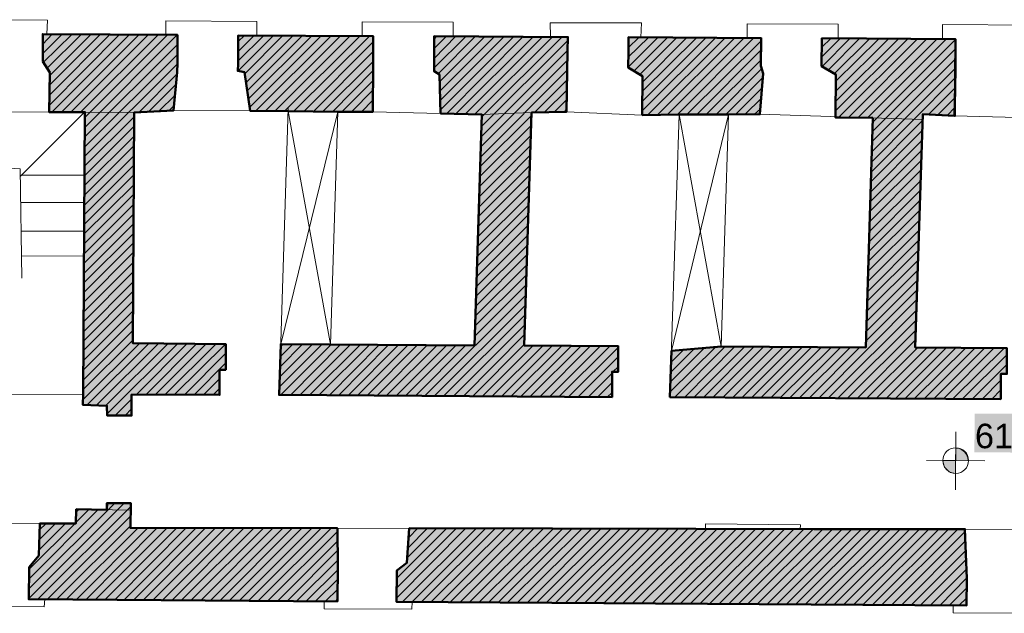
# Model space of a CAD drawing. Header units: metres. Extents: x 0 to 27.5, y 0 to 23.4.
# Tile 14 of 33: x 7.9 to 11.9, y 15.8 to 18.2. Entities that reach past the tile are written whole.
import ezdxf

# ---------------------------------------------------------------- set-up
doc = ezdxf.new("R2010")
doc.units = ezdxf.units.M
doc.layers.add('PDF_Geometry', color=7, linetype='Continuous')
doc.layers.add('PDF_Text', color=7, linetype='Continuous')
doc.layers.add('PDF_Solid Fills', color=7, linetype='Continuous', true_color=0xffffff)
doc.styles.add('PDF Arial', font='arial.ttf')

msp = doc.modelspace()

# ---------------------------------------------------------------- hatches: boundary and pattern name
at = {"layer": 'PDF_Solid Fills', "linetype": 'Continuous', "transparency": 33554559}
h = msp.add_hatch(color=256, dxfattribs=at)
h.paths.add_polyline_path([(4.1332, 18.1658), (4.1315, 18.0524), (4.1332, 18.0508), (4.1332, 18.0441), (4.1348, 18.0441), (4.1348, 18.0374), (4.1365, 18.0374), (4.1365, 18.0291), (4.1382, 18.0291), (4.1382, 18.0224), (4.1398, 18.0224), (4.1398, 18.0158), (4.1415, 18.0158), (4.1415, 18.0074), (4.1432, 18.0074), (4.1432, 18.0008), (4.1448, 18.0008), (4.1448, 17.9941), (4.1465, 17.9941), (4.1465, 17.9858), (4.1482, 17.9858), (4.1482, 17.9791), (4.1498, 17.9791), (4.1498, 17.9724), (4.1515, 17.9724), (4.1515, 17.9641), (4.1532, 17.9641), (4.1532, 17.9574), (4.1548, 17.9574), (4.1548, 17.9508), (4.1565, 17.9508), (4.1565, 17.9424), (4.1582, 17.9424), (4.1582, 17.9358), (4.1598, 17.9358), (4.1598, 17.9291), (4.1615, 17.9291), (4.1615, 17.9208), (4.1632, 17.9208), (4.1632, 17.9141), (4.1648, 17.9141), (4.1648, 17.9074), (4.1665, 17.9074), (4.1665, 17.8991), (4.1682, 17.8991), (4.1682, 17.8924), (4.1698, 17.8924), (4.1698, 17.8841), (4.1765, 17.8841), (4.2298, 17.8708), (4.2348, 17.8691), (4.2948, 17.8541), (4.2998, 17.8524), (4.2948, 17.1525), (4.2948, 16.9192), (3.9098, 16.9192), (3.9098, 16.8175), (3.9298, 16.8175), (3.9282, 16.7175), (4.4048, 16.7142), (4.6415, 16.7125), (4.8798, 16.7108), (5.1165, 16.7092), (5.2665, 16.7075), (5.2665, 16.9142), (5.0131, 16.9158), (4.5032, 16.9192), (4.5065, 17.5358), (4.5081, 17.8424), (4.6298, 17.8424), (4.6298, 18.0058), (4.6315, 18.0074), (4.6531, 18.0508), (4.6548, 18.1641), (4.3948, 18.1658)])
h.paths.add_polyline_path([(7.4747, 16.2608), (7.443, 16.2592), (7.4097, 16.2575), (7.4097, 16.1725), (7.1114, 16.1742), (6.8114, 16.1758), (6.5114, 16.1758), (6.5097, 16.0659), (6.5081, 16.0592), (6.5064, 16.0542), (6.5047, 16.0475), (6.5031, 16.0425), (6.5014, 16.0359), (6.4997, 16.0309), (6.4981, 16.0242), (6.4964, 16.0192), (6.4947, 16.0125), (6.4931, 16.0075), (6.4914, 16.0009), (6.4897, 15.9959), (6.4914, 15.9942), (6.4914, 15.8742), (6.7281, 15.8742), (7.6747, 15.8675), (7.7447, 15.8659), (7.7447, 15.9842), (7.743, 15.9842), (7.743, 15.9942), (7.7414, 15.9942), (7.7414, 16.0042), (7.7397, 16.0042), (7.7397, 16.0142), (7.738, 16.0142), (7.738, 16.0242), (7.7364, 16.0242), (7.7364, 16.1658), (7.7347, 16.1675), (7.6714, 16.1692), (7.6064, 16.1692), (7.6064, 16.2325), (7.508, 16.2325), (7.508, 16.2608)])
h.paths.add_polyline_path([(9.5163, 16.1509), (9.5146, 16.1292), (9.5063, 16.0125), (9.5029, 16.0092), (9.4996, 16.0075), (9.4963, 16.0042), (9.4929, 16.0025), (9.4896, 15.9992), (9.4863, 15.9975), (9.4829, 15.9942), (9.4796, 15.9925), (9.4763, 15.9892), (9.4729, 15.9875), (9.4696, 15.9842), (9.4663, 15.9825), (9.4646, 15.8559), (9.9779, 15.8525), (10.2329, 15.8509), (10.4896, 15.8492), (11.5095, 15.8425), (11.7662, 15.8409), (11.7662, 15.9875), (11.7645, 15.9875), (11.7645, 16.0275), (11.7629, 16.0275), (11.7629, 16.0675), (11.7612, 16.0675), (11.7612, 16.1075), (11.7595, 16.1075), (11.7595, 16.1475), (11.7579, 16.1492), (10.6379, 16.1509)])
h.paths.add_polyline_path([(6.4547, 18.1541), (6.4547, 18.0524), (6.4564, 18.0524), (6.4614, 18.0474), (6.4614, 18.0441), (6.4631, 18.0441), (6.4681, 18.0391), (6.4681, 18.0358), (6.4697, 18.0358), (6.4747, 18.0308), (6.4747, 18.0274), (6.4764, 18.0274), (6.4814, 18.0224), (6.4814, 18.0191), (6.4831, 18.0191), (6.4881, 18.0141), (6.4881, 18.0108), (6.4897, 18.0108), (6.4947, 18.0058), (6.4947, 17.8408), (6.6481, 17.8408), (6.983, 17.8391), (6.983, 17.8408), (6.9847, 17.8724), (6.993, 18.0391), (6.9947, 18.1524), (6.7247, 18.1541)])
h.paths.add_polyline_path([(4.0398, 16.2042), (4.0365, 16.0342), (4.0132, 16.0325), (4.0132, 15.8909), (4.2348, 15.8909), (4.4548, 15.8892), (4.6765, 15.8875), (5.1165, 15.8842), (5.3998, 15.8825), (5.6814, 15.8809), (6.2481, 15.8775), (6.2481, 15.9759), (6.2464, 15.9759), (6.2464, 15.9942), (6.2447, 15.9942), (6.2447, 16.0125), (6.2431, 16.0125), (6.2431, 16.0309), (6.2414, 16.0309), (6.2414, 16.0492), (6.2397, 16.0492), (6.2397, 16.0675), (6.2381, 16.0675), (6.2381, 16.0859), (6.2364, 16.0859), (6.2364, 16.1042), (6.2347, 16.1042), (6.2347, 16.1225), (6.2331, 16.1225), (6.2331, 16.1409), (6.2314, 16.1409), (6.2314, 16.1592), (6.2297, 16.1592), (6.2297, 16.1775), (6.2281, 16.1792), (4.7081, 16.1892), (4.4532, 16.1908), (4.4082, 16.1925), (4.3615, 16.1942), (4.3165, 16.1958), (4.2698, 16.1975), (4.2248, 16.1992), (4.1782, 16.2008), (4.1332, 16.2025), (4.0865, 16.2042)])
h.paths.add_polyline_path([(4.8965, 18.1624), (4.8948, 18.0491), (4.9115, 18.0324), (4.9098, 17.8408), (5.1165, 17.8391), (5.4231, 17.8374), (5.4231, 17.8808), (5.4281, 18.0108), (5.4314, 18.0174), (5.4331, 18.0224), (5.4364, 18.0291), (5.4381, 18.0341), (5.4414, 18.0408), (5.4431, 18.1608), (5.1698, 18.1624)])
h.paths.add_polyline_path([(8.2963, 16.2525), (8.2963, 16.2275), (8.173, 16.2275), (8.1713, 16.1725), (8.0263, 16.1708), (8.0247, 16.1292), (8.0213, 16.0425), (8.0197, 16.0392), (8.0147, 16.0342), (8.013, 16.0309), (8.0063, 16.0242), (8.0047, 16.0209), (7.9997, 16.0159), (7.998, 16.0125), (7.9913, 16.0059), (7.9897, 16.0025), (7.983, 15.9959), (7.9813, 15.8659), (8.2313, 15.8642), (8.4797, 15.8625), (8.7296, 15.8609), (8.978, 15.8592), (9.228, 15.8575), (9.228, 16.1509), (9.2263, 16.1525), (8.3913, 16.1542), (8.393, 16.2525)])
h.paths.add_polyline_path([(3.3349, 18.1691), (3.3332, 18.0391), (3.3499, 18.0374), (3.3499, 17.8658), (3.5982, 17.8674), (3.8482, 17.8691), (3.8532, 17.9591), (3.8548, 17.9908), (3.8582, 17.9974), (3.8598, 18.0024), (3.8632, 18.0091), (3.8648, 18.0141), (3.8665, 18.0174), (3.8682, 18.0224), (3.8715, 18.0291), (3.8732, 18.0341), (3.8765, 18.0408), (3.8782, 18.0458), (3.8798, 18.0491), (3.8815, 18.0541), (3.8832, 18.1674), (3.6099, 18.1691)])
h.paths.add_polyline_path([(7.238, 18.1508), (7.238, 18.0224), (7.2414, 18.0224), (7.248, 18.0158), (7.2514, 18.0141), (7.258, 18.0074), (7.2614, 18.0058), (7.268, 17.9991), (7.2714, 17.9974), (7.2797, 17.9891), (7.2797, 17.8391), (7.3364, 17.8391), (7.393, 17.8374), (7.448, 17.8358), (7.443, 17.1358), (7.443, 16.9025), (7.2447, 16.9042), (7.048, 16.9042), (7.048, 16.8008), (7.068, 16.8008), (7.0664, 16.7008), (7.2447, 16.6992), (7.4214, 16.6975), (7.4214, 16.6175), (7.4647, 16.6192), (7.5064, 16.6192), (7.5064, 16.6375), (7.5047, 16.6392), (7.6264, 16.6392), (7.6264, 16.6942), (7.6247, 16.6958), (7.6297, 17.5508), (7.6314, 17.8341), (7.783, 17.8341), (7.783, 17.8741), (7.788, 17.9941), (7.7897, 18.0358), (7.7913, 18.1474), (7.608, 18.1491), (7.423, 18.1508)])
h.paths.add_polyline_path([(3.0832, 18.1724), (2.8482, 18.1741), (2.6116, 18.1741), (2.6099, 18.0824), (2.6066, 17.8958), (2.6049, 17.8041), (2.6632, 17.8024), (2.6616, 17.7291), (2.6549, 17.4425), (2.5982, 17.4408), (2.5966, 17.1725), (2.5949, 16.9025), (2.5932, 16.6342), (2.6782, 16.6325), (2.6782, 16.4525), (2.6799, 16.4525), (2.6799, 16.2708), (2.5916, 16.2708), (2.5899, 15.8959), (3.6165, 15.8942), (3.7698, 15.8909), (3.7698, 16.0425), (3.7582, 16.0542), (3.7565, 16.0542), (3.7565, 16.0575), (3.7448, 16.0692), (3.7432, 16.0692), (3.7432, 16.2058), (3.4665, 16.2058), (2.9165, 16.2025), (2.9165, 16.2442), (2.8416, 16.2458), (2.7649, 16.2475), (2.7666, 16.6442), (2.8765, 16.6475), (2.9299, 16.6492), (2.9315, 16.7175), (3.6765, 16.7175), (3.6765, 16.8158), (3.7015, 16.8158), (3.7015, 16.9208), (3.1749, 16.9242), (2.9099, 16.9258), (2.9115, 17.1575), (2.9132, 17.3908), (2.9149, 17.6225), (2.9165, 17.8558), (2.9249, 17.8574), (2.9315, 17.8591), (2.9399, 17.8608), (2.9532, 17.8641), (2.9615, 17.8658), (2.9682, 17.8674), (2.9765, 17.8691), (2.9899, 17.8724), (2.9982, 17.8741), (3.0049, 17.8758), (3.0132, 17.8774), (3.0265, 17.8808), (3.0349, 17.8824), (3.0415, 17.8841), (3.0499, 17.8858), (3.0565, 17.8874), (3.0632, 17.8874), (3.0632, 18.0391), (3.0832, 18.0391)])
h.paths.add_polyline_path([(6.1614, 18.1591), (6.1214, 18.1574), (5.8798, 18.1558), (5.8798, 18.1574), (5.6781, 18.1574), (5.6781, 18.0441), (5.6798, 18.0441), (5.6898, 18.0341), (5.6898, 18.0308), (5.6914, 18.0308), (5.7014, 18.0208), (5.6998, 17.8358), (5.8731, 17.8341), (5.8714, 17.6025), (5.8698, 17.3725), (5.8681, 17.1408), (5.8681, 16.9108), (5.6764, 16.9125), (5.4864, 16.9125), (5.4864, 16.8092), (5.5064, 16.8092), (5.5048, 16.7092), (6.5714, 16.7025), (6.8397, 16.7008), (6.8397, 16.9058), (6.0498, 16.9108), (6.0514, 17.1441), (6.0564, 17.8491), (6.1564, 17.8524), (6.2064, 17.8524), (6.2064, 17.9174), (6.2047, 17.9174), (6.2047, 17.9824), (6.2031, 17.9824), (6.2031, 18.0458), (6.2014, 18.0458), (6.2014, 18.1591)])
h.paths.add_polyline_path([(12.7911, 15.8342), (13.1995, 15.8325), (13.1995, 16.2175), (13.1261, 16.2192), (13.0528, 16.2192), (13.0511, 16.1958), (12.9311, 16.1908), (12.8895, 16.1892), (12.8895, 16.1459), (12.0478, 16.1459), (12.0445, 16.1092), (12.0428, 16.0892), (12.0412, 16.0709), (12.0395, 16.0509), (12.0378, 16.0325), (12.0362, 16.0125), (12.0345, 15.9942), (12.0045, 15.9642), (12.0028, 15.8392), (12.5295, 15.8359)])
h = msp.add_hatch(color=256, dxfattribs=at)
h.paths.add_polyline_path([(9.6163, 18.1374), (9.6163, 17.9958), (9.6196, 17.9958), (9.6229, 17.9941), (9.6246, 17.9924), (9.6313, 17.9891), (9.6329, 17.9874), (9.6363, 17.9858), (9.6396, 17.9824), (9.6396, 17.9308), (9.6413, 17.9308), (9.6413, 17.8791), (9.6429, 17.8791), (9.6429, 17.8258), (9.6996, 17.8258), (9.8096, 17.8224), (9.8079, 17.7691), (9.7813, 16.9425), (9.7813, 16.8908), (9.5196, 16.8925), (9.2596, 16.8942), (8.998, 16.8942), (8.9963, 16.8442), (8.993, 16.7408), (8.9913, 16.6908), (10.2329, 16.6825), (10.3346, 16.6808), (10.3346, 16.7825), (10.3596, 16.7825), (10.3596, 16.8875), (9.9796, 16.8908), (9.9829, 16.9941), (9.9846, 17.0475), (9.9879, 17.1508), (9.9896, 17.2041), (9.9929, 17.3075), (9.9946, 17.3608), (9.9979, 17.4641), (9.9996, 17.5175), (10.0029, 17.6208), (10.0046, 17.6741), (10.0079, 17.7775), (10.0096, 17.8308), (10.0813, 17.8324), (10.1513, 17.8341), (10.1546, 18.0341), (10.1563, 18.1358), (9.8863, 18.1374)])
h.paths.add_polyline_path([(8.8263, 18.1408), (8.8246, 17.9991), (8.8346, 17.9974), (8.8513, 17.9941), (8.853, 17.9924), (8.853, 17.9824), (8.8546, 17.9824), (8.8546, 17.9708), (8.8563, 17.9708), (8.8563, 17.9591), (8.858, 17.9591), (8.858, 17.9491), (8.8596, 17.9491), (8.8596, 17.9374), (8.8613, 17.9374), (8.8613, 17.9258), (8.863, 17.9258), (8.863, 17.9141), (8.8646, 17.9141), (8.8646, 17.9041), (8.8663, 17.9041), (8.8663, 17.8924), (8.868, 17.8924), (8.868, 17.8808), (8.8696, 17.8808), (8.8696, 17.8708), (8.8713, 17.8708), (8.8713, 17.8591), (8.873, 17.8591), (8.873, 17.8474), (8.8746, 17.8474), (8.8746, 17.8358), (9.028, 17.8358), (9.228, 17.8341), (9.3696, 17.8324), (9.3696, 17.8341), (9.3713, 18.1391), (9.0996, 18.1408)])
h.paths.add_polyline_path([(10.4012, 18.1341), (10.3996, 18.0124), (10.4062, 18.0091), (10.4079, 18.0074), (10.4146, 18.0041), (10.4162, 18.0024), (10.4229, 17.9991), (10.4246, 17.9974), (10.4312, 17.9941), (10.4329, 17.9924), (10.4396, 17.9891), (10.4412, 17.9874), (10.4479, 17.9841), (10.4496, 17.9824), (10.4562, 17.9791), (10.4579, 17.9774), (10.4579, 17.8208), (10.9312, 17.8241), (10.9346, 17.8641), (10.9362, 17.8858), (10.9396, 17.9258), (10.9412, 17.9474), (10.9429, 17.9674), (10.9446, 17.9924), (10.9429, 17.9924), (10.9429, 17.9974), (10.9412, 17.9974), (10.9412, 18.0024), (10.9396, 18.0024), (10.9396, 18.0074), (10.9379, 18.0074), (10.9379, 18.0124), (10.9362, 18.0124), (10.9362, 18.0174), (10.9346, 18.0191), (10.9362, 18.1308), (10.5796, 18.1341)])
h.paths.add_polyline_path([(8.298, 16.6458), (8.298, 16.6058), (8.3963, 16.6058), (8.3963, 16.6908), (8.7513, 16.6908), (8.7513, 16.7908), (8.7763, 16.7908), (8.7763, 16.8958), (8.5897, 16.8975), (8.4013, 16.8992), (8.4047, 17.5191), (8.4063, 17.8308), (8.5647, 17.8391), (8.568, 17.8724), (8.5697, 17.8908), (8.573, 17.9241), (8.5747, 17.9424), (8.578, 17.9758), (8.5797, 17.9941), (8.5813, 18.1441), (8.3097, 18.1458), (8.038, 18.1458), (8.038, 18.0358), (8.0397, 18.0358), (8.0413, 18.0341), (8.0413, 18.0308), (8.043, 18.0308), (8.0447, 18.0291), (8.0447, 18.0258), (8.0463, 18.0258), (8.048, 18.0241), (8.048, 18.0208), (8.0497, 18.0208), (8.0497, 18.0174), (8.0513, 18.0174), (8.053, 18.0158), (8.053, 18.0124), (8.0547, 18.0124), (8.0563, 18.0108), (8.0563, 18.0074), (8.058, 18.0074), (8.058, 18.0041), (8.0597, 18.0041), (8.0613, 18.0024), (8.0613, 17.9991), (8.063, 17.9991), (8.0647, 17.9974), (8.0647, 17.9941), (8.0663, 17.9941), (8.0647, 17.9124), (8.063, 17.8324), (8.208, 17.8308), (8.2063, 17.5958), (8.2013, 16.8858), (8.1997, 16.6508), (8.2963, 16.6475)])
h.paths.add_polyline_path([(11.1812, 18.1291), (11.1795, 18.0174), (11.1895, 18.0124), (11.1912, 18.0108), (11.2012, 18.0058), (11.2029, 18.0041), (11.2129, 17.9991), (11.2145, 17.9974), (11.2245, 17.9924), (11.2262, 17.9908), (11.2362, 17.9858), (11.2379, 17.9841), (11.2362, 17.8108), (11.3862, 17.8091), (11.3812, 17.6441), (11.3795, 17.5908), (11.3762, 17.4808), (11.3745, 17.4275), (11.3695, 17.2625), (11.3679, 17.2091), (11.3645, 17.0991), (11.3629, 17.0458), (11.3595, 16.9358), (11.3595, 16.8825), (11.0662, 16.8842), (10.7546, 16.8842), (10.5746, 16.8692), (10.5679, 16.6825), (10.8362, 16.6808), (11.9028, 16.6742), (11.9028, 16.7742), (11.9278, 16.7742), (11.9278, 16.8792), (11.5579, 16.8825), (11.5612, 16.9858), (11.5629, 17.0391), (11.5662, 17.1425), (11.5679, 17.1958), (11.5695, 17.2475), (11.5712, 17.3008), (11.5745, 17.4041), (11.5762, 17.4575), (11.5779, 17.5091), (11.5795, 17.5625), (11.5829, 17.6658), (11.5845, 17.7191), (11.5879, 17.8224), (11.6212, 17.8224), (11.6529, 17.8208), (11.7195, 17.8174), (11.7195, 18.1274), (11.4512, 18.1291)])
h.paths.add_polyline_path([(12.4862, 18.1241), (12.2262, 18.1258), (11.9645, 18.1258), (11.9645, 18.0008), (11.9662, 18.0008), (11.9662, 17.9958), (11.9678, 17.9958), (11.9678, 17.9908), (11.9695, 17.9908), (11.9695, 17.9858), (11.9712, 17.9858), (11.9712, 17.9791), (11.9728, 17.9791), (11.9728, 17.9741), (11.9745, 17.9741), (11.9745, 17.9691), (11.9762, 17.9691), (11.9762, 17.9624), (11.9778, 17.9624), (11.9778, 17.9574), (11.9795, 17.9574), (11.9795, 17.9524), (11.9812, 17.9524), (11.9812, 17.9458), (11.9828, 17.9458), (11.9828, 17.9408), (11.9845, 17.9408), (11.9845, 17.9358), (11.9862, 17.9358), (11.9862, 17.9291), (11.9878, 17.9291), (11.9878, 17.9241), (11.9895, 17.9241), (11.9895, 17.9191), (11.9912, 17.9191), (11.9912, 17.9124), (11.9928, 17.9124), (11.9928, 17.9074), (11.9945, 17.9074), (11.9945, 17.9024), (11.9962, 17.9024), (11.9962, 17.8974), (11.9978, 17.8974), (11.9978, 17.8908), (11.9995, 17.8908), (11.9995, 17.8858), (12.0012, 17.8858), (12.0012, 17.8808), (12.0028, 17.8808), (12.0028, 17.8741), (12.0045, 17.8741), (12.0045, 17.8691), (12.0062, 17.8691), (12.0062, 17.8641), (12.0078, 17.8641), (12.0078, 17.8574), (12.0095, 17.8574), (12.0095, 17.8524), (12.0112, 17.8524), (12.0112, 17.8474), (12.0128, 17.8474), (12.0128, 17.8408), (12.0145, 17.8408), (12.0145, 17.8358), (12.0162, 17.8358), (12.0162, 17.8308), (12.0178, 17.8308), (12.0178, 17.8241), (12.0195, 17.8241), (12.0195, 17.8191), (12.0212, 17.8191), (12.0212, 17.8141), (12.0228, 17.8141), (12.0228, 17.8074), (12.1378, 17.8074), (12.3678, 17.8041), (12.4845, 17.8024), (12.4845, 17.9624)])
for points in [[(11.7712, 16.4358), (11.7695, 16.4358), (11.7695, 16.4408), (11.7679, 16.4408), (11.7679, 16.4458), (11.7662, 16.4458), (11.7662, 16.4492), (11.7645, 16.4492), (11.7645, 16.4525), (11.7495, 16.4675), (11.7395, 16.4725), (11.7345, 16.4742), (11.7212, 16.4742), (11.7195, 16.4258), (11.7712, 16.4242)], [(11.7062, 16.3758), (11.7195, 16.3742), (11.7195, 16.4242), (11.6712, 16.4242), (11.6712, 16.4108), (11.6729, 16.4108), (11.6729, 16.4075), (11.6745, 16.4075), (11.6745, 16.4025), (11.6762, 16.4025), (11.6762, 16.3975), (11.6779, 16.3975), (11.6845, 16.3908), (11.6845, 16.3875), (11.6879, 16.3875), (11.6945, 16.3808), (11.6995, 16.3792)]]:
    msp.add_hatch(color=7, dxfattribs=at).paths.add_polyline_path(points)

# ---------------------------------------------------------------- linework, layer by layer
at = {"layer": 'PDF_Geometry', "linetype": 'Continuous', "lineweight": 9}
for points in [[(7.378, 17.8358), (7.6897, 18.1474), (7.688, 18.2041), (8.0563, 18.2024), (8.0547, 18.1458)], [(8.5347, 18.1424), (8.5347, 18.1991), (8.9013, 18.1974), (8.9013, 18.1408)], [(9.3263, 18.1391), (9.3263, 18.1958), (9.6929, 18.1941), (9.6929, 18.1374)], [(10.0863, 18.1358), (10.0846, 18.1908), (10.4529, 18.1908), (10.4512, 18.1324)], [(10.8796, 18.1308), (10.8796, 18.1874), (11.2462, 18.1858), (11.2462, 18.1291)], [(11.6679, 18.1274), (11.6679, 18.1841), (12.0345, 18.1824), (12.0345, 18.1258)], [(8.038, 18.1058), (8.0763, 18.1458)], [(8.038, 18.0674), (8.1147, 18.1441)], [(8.0397, 18.0308), (8.1547, 18.1441)], [(8.0547, 18.0074), (8.193, 18.1441)], [(8.0647, 17.9391), (8.2697, 18.1441)], [(8.0647, 17.8991), (8.308, 18.1441)], [(8.0647, 17.8591), (8.348, 18.1441)], [(8.0663, 17.9791), (8.2313, 18.1441)], [(8.0747, 17.8308), (8.3863, 18.1424)], [(8.113, 17.8308), (8.4247, 18.1424)], [(8.1513, 17.8308), (8.463, 18.1424)], [(8.1897, 17.8308), (8.503, 18.1424)], [(8.208, 17.8091), (8.5413, 18.1424)], [(8.208, 17.7691), (8.5797, 18.1424)], [(8.8263, 18.1158), (8.8513, 18.1408)], [(8.8263, 18.0758), (8.8913, 18.1408)], [(8.8263, 18.0374), (8.9296, 18.1408)], [(8.8263, 17.9974), (8.968, 18.1408)], [(8.853, 17.9858), (9.0063, 18.1408)], [(8.858, 17.9508), (9.0463, 18.1391)], [(8.863, 17.9174), (9.0846, 18.1391)], [(8.868, 17.8841), (9.123, 18.1391)], [(8.873, 17.8508), (9.1613, 18.1391)], [(8.898, 17.8358), (9.2013, 18.1391)], [(8.9363, 17.8358), (9.2396, 18.1391)], [(8.9746, 17.8341), (9.278, 18.1391)], [(9.013, 17.8341), (9.3163, 18.1374)], [(9.0513, 17.8341), (9.3563, 18.1374)], [(9.0896, 17.8324), (9.3713, 18.1141)], [(9.6163, 18.1258), (9.6279, 18.1374)], [(9.6163, 18.0874), (9.6663, 18.1374)], [(9.6163, 18.0474), (9.7046, 18.1374)], [(9.6163, 18.0091), (9.7446, 18.1358)], [(9.6329, 17.9858), (9.7829, 18.1358)], [(9.6396, 17.9541), (9.8213, 18.1358)], [(9.6396, 17.9158), (9.8596, 18.1358)], [(9.6413, 17.8774), (9.8996, 18.1358)], [(9.6429, 17.8408), (9.9379, 18.1358)], [(9.6663, 17.8241), (9.9763, 18.1358)], [(9.7046, 17.8241), (10.0146, 18.1341)], [(9.7413, 17.8224), (10.0529, 18.1341)], [(9.7796, 17.8208), (10.0929, 18.1341)], [(9.8079, 17.7725), (10.1546, 18.1191)], [(9.8096, 17.8124), (10.1313, 18.1341)], [(10.3996, 18.0524), (10.4812, 18.1324)], [(10.3996, 18.0124), (10.5196, 18.1324)], [(10.4012, 18.1308), (10.4029, 18.1341)], [(10.4012, 18.0924), (10.4429, 18.1324)], [(10.4229, 17.9958), (10.5579, 18.1324)], [(10.4462, 17.9824), (10.5962, 18.1324)], [(10.4562, 17.9141), (10.6746, 18.1308)], [(10.4562, 17.8741), (10.7129, 18.1308)], [(10.4562, 17.8358), (10.7512, 18.1308)], [(10.4579, 17.9524), (10.6362, 18.1324)], [(10.4796, 17.8208), (10.7912, 18.1308)], [(10.5196, 17.8208), (10.8296, 18.1308)], [(10.5579, 17.8208), (10.8679, 18.1308)], [(10.5979, 17.8208), (10.9062, 18.1308)], [(10.6362, 17.8208), (10.9362, 18.1191)], [(11.1795, 18.0924), (11.2179, 18.1291)], [(11.1795, 18.0524), (11.2562, 18.1291)], [(11.1812, 18.0141), (11.2945, 18.1291)], [(11.2062, 18.0008), (11.3345, 18.1291)], [(11.2312, 17.9858), (11.3729, 18.1274)], [(11.2362, 17.9541), (11.4112, 18.1274)], [(11.2362, 17.9141), (11.4495, 18.1274)], [(11.2362, 17.8741), (11.4895, 18.1274)], [(11.2362, 17.8358), (11.5279, 18.1274)], [(11.2479, 17.8091), (11.5662, 18.1274)], [(11.2879, 17.8091), (11.6045, 18.1274)], [(11.3262, 17.8074), (11.6445, 18.1258)], [(11.3645, 17.8074), (11.6829, 18.1258)], [(11.3862, 17.7908), (11.7195, 18.1241)], [(8.208, 17.7308), (8.5813, 18.1041)], [(9.128, 17.8324), (9.3713, 18.0758)], [(9.8063, 17.7308), (10.1546, 18.0791)], [(10.6762, 17.8208), (10.9346, 18.0808)], [(11.3845, 17.7508), (11.7195, 18.0858)], [(8.208, 17.6908), (8.5813, 18.0641)], [(9.1663, 17.8324), (9.3713, 18.0358)], [(9.8046, 17.6908), (10.1546, 18.0408)], [(10.7146, 17.8208), (10.9346, 18.0408)], [(11.3829, 17.7108), (11.7195, 18.0458)], [(8.208, 17.6525), (8.5813, 18.0258)], [(9.2063, 17.8324), (9.3696, 17.9974)], [(9.8046, 17.6508), (10.1529, 18.0008)], [(10.7546, 17.8208), (10.9379, 18.0058)], [(11.3829, 17.6708), (11.7179, 18.0058)], [(8.4247, 17.8291), (8.5797, 17.9858)], [(9.2446, 17.8324), (9.3696, 17.9574)], [(10.0213, 17.8291), (10.1529, 17.9608)], [(10.7929, 17.8208), (10.9429, 17.9708)], [(11.3812, 17.6291), (11.7179, 17.9674)], [(8.4647, 17.8324), (8.5747, 17.9424)], [(9.283, 17.8324), (9.3696, 17.9191)], [(10.0613, 17.8308), (10.1529, 17.9208)], [(10.8329, 17.8208), (10.9396, 17.9291)], [(11.6112, 17.8208), (11.7179, 17.9274)], [(8.5063, 17.8341), (8.5713, 17.8991)], [(9.323, 17.8324), (9.3696, 17.8791)], [(10.1013, 17.8308), (10.1513, 17.8808)], [(10.8712, 17.8224), (10.9362, 17.8858)], [(11.6479, 17.8191), (11.7179, 17.8891)], [(7.6247, 16.6942), (8.2013, 16.6908), (8.208, 17.8308), (8.4063, 17.8291), (8.5647, 17.8374), (8.8746, 17.8358), (9.028, 17.8341), (9.228, 17.8324), (9.3696, 17.8324), (9.6429, 17.8258), (9.8096, 17.8208), (10.0096, 17.8291), (10.1513, 17.8324), (10.4562, 17.8191), (10.9312, 17.8224), (11.5862, 17.8008), (11.5879, 17.8224), (11.7162, 17.8158), (12.0228, 17.8074)], [(8.5463, 17.8358), (8.5663, 17.8558)], [(8.9913, 16.6892), (9.028, 17.8458)], [(9.3613, 17.8324), (9.3696, 17.8391)], [(10.1413, 17.8324), (10.1513, 17.8424)], [(10.9096, 17.8224), (10.9329, 17.8441)], [(11.6862, 17.8174), (11.7179, 17.8491)], [(8.063, 17.8308), (7.7814, 17.8324)], [(8.2063, 17.8308), (7.9463, 17.5708)], [(8.2063, 17.6125), (8.4063, 17.8124)], [(8.998, 16.8942), (9.228, 17.8324), (9.198, 16.8925), (9.028, 17.8341)], [(9.228, 17.8324), (9.028, 17.8324)], [(9.8029, 17.6108), (10.0096, 17.8174)], [(10.5746, 16.8675), (10.8046, 17.8208), (10.7746, 16.8842), (10.6046, 17.8208), (10.5679, 16.6808)], [(10.8046, 17.8208), (10.6046, 17.8208)], [(8.2063, 17.5741), (8.4063, 17.7741)], [(9.8013, 17.5708), (10.0079, 17.7775)], [(11.3795, 17.5891), (11.5862, 17.7958)], [(8.2063, 17.5341), (8.4063, 17.7341)], [(9.7996, 17.5308), (10.0079, 17.7375)], [(11.3779, 17.5491), (11.5845, 17.7558)], [(8.2063, 17.4958), (8.4063, 17.6958)], [(9.7996, 17.4908), (10.0063, 17.6975)], [(11.3779, 17.5091), (11.5845, 17.7158)], [(8.2063, 17.4558), (8.4063, 17.6558)], [(9.7979, 17.4491), (10.0046, 17.6575)], [(11.3762, 17.4691), (11.5829, 17.6758)], [(7.883, 17.1791), (7.883, 17.6058), (7.9463, 17.6025), (7.953, 17.1608)], [(8.2063, 17.4175), (8.4063, 17.6175)], [(9.7963, 17.4091), (10.0029, 17.6158)], [(11.3745, 17.4291), (11.5812, 17.6358)], [(7.9513, 17.5758), (8.2063, 17.5758)], [(8.2047, 17.3775), (8.4047, 17.5775)], [(9.7946, 17.3691), (10.0013, 17.5758)], [(11.3729, 17.3875), (11.5795, 17.5958)], [(8.2047, 17.3391), (8.4047, 17.5375)], [(9.7946, 17.3291), (10.0013, 17.5358)], [(11.3712, 17.3475), (11.5795, 17.5541)], [(8.2047, 17.2991), (8.4047, 17.4991)], [(9.7929, 17.2891), (9.9996, 17.4958)], [(11.3712, 17.3075), (11.5779, 17.5141)], [(7.948, 17.4658), (8.2047, 17.4658)], [(8.2047, 17.2591), (8.4047, 17.4591)], [(9.7913, 17.2491), (9.9979, 17.4558)], [(11.3695, 17.2675), (11.5762, 17.4741)], [(8.2047, 17.2208), (8.4047, 17.4208)], [(9.7896, 17.2075), (9.9963, 17.4158)], [(11.3679, 17.2275), (11.5745, 17.4341)], [(8.2047, 17.1808), (8.4047, 17.3808)], [(9.7896, 17.1675), (9.9963, 17.3741)], [(11.3662, 17.1875), (11.5745, 17.3941)], [(7.9497, 17.3508), (8.2047, 17.3508)], [(8.2047, 17.1425), (8.4047, 17.3425)], [(9.7879, 17.1275), (9.9946, 17.3341)], [(11.3662, 17.1475), (11.5729, 17.3541)], [(8.203, 17.1025), (8.403, 17.3025)], [(9.7863, 17.0875), (9.9929, 17.2941)], [(11.3645, 17.1058), (11.5712, 17.3125)], [(7.9513, 17.2508), (8.203, 17.2491)], [(8.203, 17.0641), (8.403, 17.2641)], [(9.7846, 17.0475), (9.9913, 17.2541)], [(11.3629, 17.0658), (11.5695, 17.2725)], [(8.203, 17.0241), (8.403, 17.2241)], [(9.7829, 17.0075), (9.9913, 17.2141)], [(11.3612, 17.0258), (11.5679, 17.2325)], [(8.203, 16.9858), (8.403, 17.1858)], [(9.7829, 16.9675), (9.9896, 17.1741)], [(11.3612, 16.9858), (11.5679, 17.1925)], [(8.203, 16.9458), (8.403, 17.1458)], [(9.7813, 16.9258), (9.9879, 17.1341)], [(11.3595, 16.9458), (11.5662, 17.1525)], [(8.203, 16.9075), (8.403, 17.1075)], [(9.5796, 16.6858), (9.9863, 17.0925)], [(11.3579, 16.9058), (11.5645, 17.1125)], [(8.2013, 16.8675), (8.4013, 17.0675)], [(9.6179, 16.6858), (9.9863, 17.0525)], [(11.1695, 16.6775), (11.5629, 17.0725)], [(8.2013, 16.8275), (8.4013, 17.0275)], [(9.6563, 16.6858), (9.9846, 17.0125)], [(11.2079, 16.6775), (11.5629, 17.0308)], [(8.2013, 16.7892), (8.4013, 16.9891)], [(9.6963, 16.6858), (9.9829, 16.9725)], [(11.2462, 16.6775), (11.5612, 16.9908)], [(8.2013, 16.7492), (8.4013, 16.9492)], [(9.7346, 16.6842), (9.9813, 16.9325)], [(11.2862, 16.6775), (11.5595, 16.9508)], [(8.2013, 16.7108), (8.4013, 16.9108)], [(8.2013, 16.6708), (8.4263, 16.8958)], [(8.2163, 16.6492), (8.4647, 16.8958)], [(8.2547, 16.6475), (8.503, 16.8958)], [(8.2913, 16.6458), (8.543, 16.8958)], [(8.298, 16.6125), (8.5813, 16.8958)], [(8.4163, 16.6908), (8.6196, 16.8958)], [(8.4547, 16.6908), (8.658, 16.8958)], [(8.493, 16.6908), (8.6963, 16.8942)], [(8.5313, 16.6908), (8.7363, 16.8942)], [(8.5697, 16.6908), (8.7746, 16.8942)], [(8.993, 16.7225), (9.163, 16.8925)], [(8.9946, 16.7625), (9.1246, 16.8925)], [(8.9963, 16.8442), (9.0463, 16.8942)], [(8.9963, 16.8042), (9.0846, 16.8925)], [(8.998, 16.8842), (9.008, 16.8942)], [(8.998, 16.6892), (9.2013, 16.8925)], [(9.038, 16.6892), (9.2396, 16.8925)], [(9.0763, 16.6892), (9.2796, 16.8925)], [(9.1146, 16.6892), (9.318, 16.8908)], [(9.153, 16.6892), (9.3563, 16.8908)], [(9.193, 16.6875), (9.3946, 16.8908)], [(9.2313, 16.6875), (9.4329, 16.8908)], [(9.2696, 16.6875), (9.4729, 16.8908)], [(9.308, 16.6875), (9.5113, 16.8908)], [(9.3463, 16.6875), (9.5496, 16.8908)], [(9.3863, 16.6875), (9.5879, 16.8892)], [(9.4246, 16.6875), (9.6279, 16.8892)], [(9.4629, 16.6858), (9.6663, 16.8892)], [(9.5013, 16.6858), (9.7046, 16.8892)], [(9.5413, 16.6858), (9.7429, 16.8892)], [(9.7729, 16.6842), (9.9796, 16.8925)], [(9.8113, 16.6842), (10.0163, 16.8892)], [(9.8513, 16.6842), (10.0546, 16.8875)], [(9.8896, 16.6842), (10.0929, 16.8875)], [(9.9279, 16.6842), (10.1313, 16.8875)], [(9.9663, 16.6825), (10.1713, 16.8875)], [(10.0046, 16.6825), (10.2096, 16.8875)], [(10.0446, 16.6825), (10.2479, 16.8875)], [(10.0829, 16.6825), (10.2862, 16.8858)], [(10.1213, 16.6825), (10.3262, 16.8858)], [(10.5679, 16.7008), (10.7512, 16.8825)], [(10.5879, 16.6808), (10.7912, 16.8842)], [(10.6279, 16.6808), (10.8296, 16.8842)], [(10.6662, 16.6808), (10.8696, 16.8842)], [(10.7046, 16.6808), (10.9079, 16.8842)], [(10.7429, 16.6808), (10.9462, 16.8842)], [(10.7829, 16.6808), (10.9846, 16.8825)], [(10.8212, 16.6792), (11.0246, 16.8825)], [(10.8596, 16.6792), (11.0629, 16.8825)], [(10.8979, 16.6792), (11.1012, 16.8825)], [(10.9362, 16.6792), (11.1395, 16.8825)], [(10.9762, 16.6792), (11.1795, 16.8825)], [(11.3245, 16.6758), (11.5579, 16.9108)], [(8.6096, 16.6892), (8.7763, 16.8575)], [(10.1596, 16.6825), (10.3596, 16.8808)], [(10.5696, 16.7408), (10.7079, 16.8792)], [(10.5712, 16.7808), (10.6646, 16.8742)], [(10.5729, 16.8208), (10.6229, 16.8708)], [(10.5729, 16.8608), (10.5796, 16.8675)], [(11.0146, 16.6792), (11.2179, 16.8808)], [(11.0529, 16.6792), (11.2562, 16.8808)], [(11.0912, 16.6775), (11.2945, 16.8808)], [(11.1312, 16.6775), (11.3329, 16.8808)], [(11.3629, 16.6758), (11.5679, 16.8808)], [(11.4012, 16.6758), (11.6062, 16.8808)], [(11.4412, 16.6758), (11.6445, 16.8792)], [(11.4795, 16.6758), (11.6829, 16.8792)], [(11.5179, 16.6758), (11.7212, 16.8792)], [(11.5562, 16.6758), (11.7612, 16.8792)], [(11.5945, 16.6742), (11.7995, 16.8792)], [(11.6345, 16.6742), (11.8379, 16.8792)], [(11.6729, 16.6742), (11.8762, 16.8792)], [(11.7112, 16.6742), (11.9162, 16.8775)], [(11.7495, 16.6742), (11.9278, 16.8508)], [(8.648, 16.6892), (8.7763, 16.8192)], [(10.1996, 16.6825), (10.3596, 16.8425)], [(11.7895, 16.6742), (11.9278, 16.8125)], [(10.2379, 16.6808), (10.3346, 16.7775)], [(10.3379, 16.7825), (10.3596, 16.8025)], [(8.6863, 16.6892), (8.7513, 16.7542)], [(10.2762, 16.6808), (10.3346, 16.7392)], [(11.8279, 16.6725), (11.9028, 16.7492)], [(8.7246, 16.6892), (8.7513, 16.7158)], [(10.3146, 16.6808), (10.3346, 16.6992)], [(11.8662, 16.6725), (11.9028, 16.7092)], [(8.3297, 16.6058), (8.3963, 16.6725)], [(8.3697, 16.6058), (8.3963, 16.6325)], [(11.7212, 16.5408), (11.7195, 16.3058)], [(11.8379, 16.4225), (11.6029, 16.4242)], [(7.9813, 15.9059), (8.328, 16.2525)], [(7.9813, 15.8675), (8.3663, 16.2525)], [(12.8895, 16.1459), (11.0929, 16.1475), (11.0945, 16.1642), (10.7112, 16.1692), (10.7112, 16.1492), (8.3913, 16.1525), (8.393, 16.2242), (8.173, 16.2275), (8.1713, 16.1708), (7.6097, 16.1725)], [(7.9813, 15.9459), (8.263, 16.2275)], [(8.018, 15.8642), (8.393, 16.2392)], [(8.1713, 16.2142), (8.1847, 16.2275)], [(8.1713, 16.1742), (8.2247, 16.2275)], [(7.983, 15.9859), (8.168, 16.1708)], [(8.023, 16.1042), (8.0897, 16.1708)], [(8.023, 16.0642), (8.1297, 16.1708)], [(8.0247, 16.1442), (8.0513, 16.1708)], [(8.0563, 15.8642), (8.3913, 16.1992)], [(8.0947, 15.8642), (8.3913, 16.1608)], [(8.133, 15.8642), (8.423, 16.1525)], [(8.173, 15.8625), (8.4613, 16.1525)], [(8.2113, 15.8625), (8.4997, 16.1525)], [(8.2497, 15.8625), (8.5397, 16.1525)], [(8.288, 15.8625), (8.578, 16.1525)], [(8.328, 15.8625), (8.6163, 16.1525)], [(8.3663, 15.8625), (8.6563, 16.1525)], [(8.4047, 15.8625), (8.6946, 16.1525)], [(8.443, 15.8609), (8.733, 16.1509)], [(8.4813, 15.8609), (8.773, 16.1509)], [(8.5213, 15.8609), (8.8113, 16.1509)], [(8.5597, 15.8609), (8.8496, 16.1509)], [(8.598, 15.8609), (8.8896, 16.1509)], [(8.6363, 15.8609), (8.928, 16.1509)], [(8.6763, 15.8609), (8.9663, 16.1509)], [(8.7146, 15.8592), (9.0063, 16.1509)], [(8.753, 15.8592), (9.0446, 16.1509)], [(8.7913, 15.8592), (9.083, 16.1509)], [(8.8313, 15.8592), (9.123, 16.1509)], [(8.8696, 15.8592), (9.1613, 16.1509)], [(8.908, 15.8592), (9.2013, 16.1509)], [(8.9463, 15.8575), (9.2263, 16.1375)], [(9.173, 15.8575), (9.173, 15.8259), (9.5263, 15.8242), (9.5279, 15.8542), (9.8229, 16.1492)], [(9.4646, 15.9475), (9.6679, 16.1509)], [(9.4646, 15.9092), (9.7063, 16.1509)], [(9.4646, 15.8692), (9.7446, 16.1509)], [(9.4896, 15.8542), (9.7846, 16.1492)], [(9.5079, 16.0309), (9.6279, 16.1509)], [(9.5113, 16.0725), (9.5896, 16.1509)], [(9.5146, 16.1142), (9.5513, 16.1509)], [(9.5663, 15.8542), (9.8613, 16.1492)], [(9.6046, 15.8542), (9.9013, 16.1492)], [(9.6446, 15.8542), (9.9396, 16.1492)], [(9.6829, 15.8542), (9.9796, 16.1492)], [(9.7213, 15.8525), (10.0179, 16.1492)], [(9.7596, 15.8525), (10.0563, 16.1492)], [(9.7979, 15.8525), (10.0963, 16.1492)], [(9.8379, 15.8525), (10.1346, 16.1492)], [(9.8763, 15.8525), (10.1729, 16.1492)], [(9.9146, 15.8525), (10.2129, 16.1492)], [(9.9529, 15.8509), (10.2512, 16.1492)], [(9.9929, 15.8509), (10.2896, 16.1492)], [(10.0313, 15.8509), (10.3296, 16.1492)], [(10.0696, 15.8509), (10.3679, 16.1492)], [(10.1079, 15.8509), (10.4062, 16.1492)], [(10.1479, 15.8509), (10.4462, 16.1492)], [(10.1863, 15.8509), (10.4846, 16.1492)], [(10.2246, 15.8492), (10.5229, 16.1492)], [(10.2629, 15.8492), (10.5629, 16.1492)], [(10.3029, 15.8492), (10.6012, 16.1492)], [(10.3412, 15.8492), (10.6396, 16.1492)], [(10.3796, 15.8492), (10.6796, 16.1492)], [(10.4179, 15.8492), (10.7179, 16.1492)], [(10.4562, 15.8492), (10.7579, 16.1492)], [(10.4962, 15.8475), (10.7962, 16.1492)], [(10.5346, 15.8475), (10.8346, 16.1475)], [(10.5729, 15.8475), (10.8746, 16.1475)], [(10.6112, 15.8475), (10.9129, 16.1475)], [(10.6512, 15.8475), (10.9512, 16.1475)], [(10.6896, 15.8475), (10.9912, 16.1475)], [(10.7279, 15.8459), (11.0296, 16.1475)], [(10.7662, 15.8459), (11.0679, 16.1475)], [(10.8062, 15.8459), (11.1079, 16.1475)], [(10.8446, 15.8459), (11.1462, 16.1475)], [(10.8829, 15.8459), (11.1845, 16.1475)], [(10.9212, 15.8459), (11.2245, 16.1475)], [(10.9612, 15.8459), (11.2629, 16.1475)], [(10.9996, 15.8442), (11.3012, 16.1475)], [(11.0379, 15.8442), (11.3412, 16.1475)], [(11.0762, 15.8442), (11.3795, 16.1475)], [(11.1145, 15.8442), (11.4179, 16.1475)], [(11.1545, 15.8442), (11.4579, 16.1475)], [(11.1929, 15.8442), (11.4962, 16.1475)], [(11.2312, 15.8425), (11.5362, 16.1475)], [(11.2695, 15.8425), (11.5745, 16.1475)], [(11.3095, 15.8425), (11.6129, 16.1475)], [(11.3479, 15.8425), (11.6529, 16.1475)], [(11.3862, 15.8425), (11.6912, 16.1475)], [(11.4245, 15.8425), (11.7295, 16.1475)], [(11.4645, 15.8425), (11.7595, 16.1375)], [(8.9863, 15.8575), (9.2263, 16.0992)], [(11.5029, 15.8409), (11.7595, 16.0992)], [(9.0246, 15.8575), (9.2263, 16.0609)], [(11.5412, 15.8409), (11.7612, 16.0609)], [(9.063, 15.8575), (9.2263, 16.0209)], [(11.5795, 15.8409), (11.7629, 16.0242)], [(9.1013, 15.8575), (9.228, 15.9825)], [(11.6195, 15.8409), (11.7645, 15.9859)], [(9.1396, 15.8575), (9.2263, 15.9442)], [(11.6579, 15.8409), (11.7645, 15.9492)], [(9.1796, 15.8575), (9.2263, 15.9042)], [(11.6962, 15.8409), (11.7645, 15.9092)], [(7.6914, 15.8659), (7.6914, 15.8359), (8.043, 15.8342), (8.0463, 15.8642)], [(9.218, 15.8559), (9.2263, 15.8659)], [(11.7345, 15.8409), (11.7645, 15.8692)], [(11.7112, 15.8409), (11.7112, 15.8092), (12.0628, 15.8075), (12.0662, 15.8375)]]:
    msp.add_lwpolyline(points, dxfattribs=at)
at = {"layer": 'PDF_Geometry', "linetype": 'Continuous', "lineweight": 50}
for points in [[(8.7513, 16.6892), (8.7513, 16.7908), (8.7763, 16.7908), (8.7763, 16.8942), (8.4013, 16.8975), (8.4063, 17.8291), (8.5647, 17.8374), (8.5797, 17.9924), (8.5813, 18.0291), (8.5813, 18.1424), (8.038, 18.1458), (8.038, 18.0358), (8.0663, 17.9908), (8.063, 17.8308), (8.208, 17.8308), (8.2013, 16.6925), (8.1997, 16.6492), (8.2963, 16.6458), (8.298, 16.6058), (8.3963, 16.6058), (8.3963, 16.6908)], [(8.3963, 16.6058), (8.298, 16.6058), (8.2963, 16.6458), (8.1997, 16.6492), (8.2013, 16.6925), (8.208, 17.8308), (8.063, 17.8308), (8.0663, 17.9908), (8.038, 18.0358), (8.038, 18.1458), (8.5813, 18.1424), (8.5813, 18.0291), (8.5797, 17.9924), (8.5647, 17.8374), (8.4063, 17.8291), (8.4013, 16.8975), (8.7763, 16.8942), (8.7763, 16.7908), (8.7513, 16.7908), (8.7513, 16.6892), (8.3963, 16.6908)], [(8.8746, 17.8358), (9.028, 17.8341), (9.228, 17.8324), (9.3696, 17.8324), (9.3713, 18.0241), (9.3713, 18.1374), (8.8263, 18.1408), (8.8263, 18.0274), (8.8246, 17.9974), (8.8513, 17.9924)], [(9.7796, 16.8892), (8.998, 16.8942), (8.9913, 16.6892), (10.3346, 16.6808), (10.3346, 16.7825), (10.3596, 16.7825), (10.3596, 16.8858), (9.9796, 16.8892), (10.0096, 17.8291), (10.1513, 17.8324), (10.1546, 18.0774), (10.1563, 18.1341), (9.6163, 18.1374), (9.6163, 18.0241), (9.6163, 17.9958), (9.6379, 17.9824), (9.6429, 17.8258), (9.8096, 17.8208)], [(10.9346, 18.0174), (10.9362, 18.1291), (10.4012, 18.1341), (10.4012, 18.0758), (10.3996, 18.0108), (10.4579, 17.9758), (10.4562, 17.8191), (10.6046, 17.8208), (10.8046, 17.8208), (10.9312, 17.8224), (10.9446, 17.9874)], [(11.9278, 16.7742), (11.9278, 16.8775), (11.5579, 16.8808), (11.5879, 17.8224), (11.7179, 17.8158), (11.7195, 18.1258), (11.1812, 18.1291), (11.1795, 18.0158), (11.2379, 17.9824), (11.2362, 17.8091), (11.3862, 17.8074), (11.3579, 16.8808), (10.7746, 16.8842), (10.5746, 16.8675), (10.5679, 16.6808), (11.9028, 16.6725), (11.9028, 16.7742)], [(8.393, 16.2525), (8.2963, 16.2525), (8.2963, 16.2258), (8.173, 16.2275), (8.1713, 16.1708), (8.0263, 16.1708), (8.0213, 16.0409), (7.983, 15.9942), (7.9813, 15.8642), (9.2263, 15.8559), (9.228, 15.9959), (9.2263, 16.1509), (8.3913, 16.1525)], [(9.2263, 16.1509), (9.228, 15.9959), (9.2263, 15.8559), (7.9813, 15.8642), (7.983, 15.9942), (8.0213, 16.0409), (8.0263, 16.1708), (8.1713, 16.1708), (8.173, 16.2275), (8.2963, 16.2258), (8.298, 16.2525), (8.393, 16.2525), (8.3913, 16.1525)], [(11.7645, 15.8392), (11.7662, 15.9475), (11.7579, 16.1475), (11.1479, 16.1475), (10.6729, 16.1492), (9.5163, 16.1509), (9.5063, 16.0109), (9.4663, 15.9809), (9.4646, 15.8542)], [(11.7579, 16.1475), (11.1479, 16.1475), (10.6729, 16.1492), (9.5163, 16.1509), (9.5063, 16.0109), (9.4663, 15.9809), (9.4646, 15.8542), (11.7645, 15.8392), (11.7662, 15.9475)]]:
    msp.add_lwpolyline(points, close=True, dxfattribs=at)
for points in [[(9.028, 17.8341), (8.8746, 17.8358), (8.8513, 17.9924), (8.8246, 17.9974), (8.8263, 18.0274), (8.8263, 18.1408), (9.3713, 18.1374), (9.3713, 18.0241), (9.3696, 17.8324), (9.228, 17.8324)], [(8.998, 16.8942), (9.7796, 16.8892), (9.8096, 17.8208), (9.6429, 17.8258), (9.6379, 17.9824), (9.6163, 17.9958), (9.6163, 18.0241), (9.6163, 18.1374), (10.1563, 18.1341), (10.1546, 18.0774), (10.1513, 17.8324), (10.0096, 17.8291), (9.9796, 16.8892), (10.3596, 16.8858)], [(10.6046, 17.8208), (10.4562, 17.8191), (10.4579, 17.9758), (10.3996, 18.0108), (10.4012, 18.0758), (10.4012, 18.1341), (10.9362, 18.1291)], [(10.5746, 16.8675), (10.7746, 16.8842), (11.3579, 16.8808), (11.3862, 17.8074), (11.2362, 17.8091), (11.2379, 17.9824), (11.1795, 18.0158), (11.1812, 18.1291), (11.7195, 18.1258), (11.7195, 18.0124), (11.7195, 18.0024), (11.7195, 17.9974), (11.7162, 17.8158), (11.5879, 17.8224), (11.5579, 16.8808), (11.9278, 16.8775)], [(10.9362, 18.1308), (10.9346, 18.0174), (10.9446, 17.9874), (10.9312, 17.8224), (10.8046, 17.8208)], [(10.3596, 16.8875), (10.3596, 16.7825), (10.3346, 16.7825), (10.3346, 16.6808), (8.9913, 16.6892)], [(11.9278, 16.8792), (11.9278, 16.7742), (11.9028, 16.7742), (11.9028, 16.6725), (10.5679, 16.6808)]]:
    msp.add_lwpolyline(points, dxfattribs=at)
at = {"layer": 'PDF_Geometry', "linetype": 'Continuous', "lineweight": 9}
for points in [[(11.7712, 16.4225), (11.7695, 16.4358), (11.7645, 16.4492), (11.7562, 16.4592), (11.7462, 16.4675), (11.7345, 16.4725), (11.7212, 16.4742), (11.7195, 16.4242)], [(11.6695, 16.4242), (11.6712, 16.4108), (11.6762, 16.3975), (11.6845, 16.3875), (11.6945, 16.3792), (11.7062, 16.3742), (11.7195, 16.3725), (11.7195, 16.4242)]]:
    msp.add_lwpolyline(points, close=True, dxfattribs=at)
msp.add_arc((11.7209, 16.4244), 0.0519, 270.2862, 359.7138, dxfattribs=at)
for points in [[(11.6695, 16.4242), (11.6695, 16.4542), (11.6912, 16.4758), (11.7212, 16.4758)], [(11.7212, 16.4758), (11.7495, 16.4758), (11.7729, 16.4542), (11.7729, 16.4242)], [(11.7212, 16.3725), (11.6912, 16.3725), (11.6695, 16.3958), (11.6695, 16.4242)]]:
    msp.add_open_spline(points, degree=3, dxfattribs=at)
at = {"layer": 'PDF_Solid Fills', "linetype": 'Continuous', "lineweight": 9, "transparency": 33554559}
msp.add_solid([(11.7962, 16.4575), (11.7979, 16.6142), (12.1362, 16.4558), (12.1378, 16.6125)], dxfattribs=at)

# ---------------------------------------------------------------- texts
at = {"layer": 'PDF_Text', "linetype": 'Continuous', "insert": (11.7986, 16.5231), "char_height": 0.09904, "attachment_point": 4, "rotation": 359.6367, "style": 'PDF Arial'}
msp.add_mtext('61.88', dxfattribs=at)

doc.saveas('drawing.dxf')
